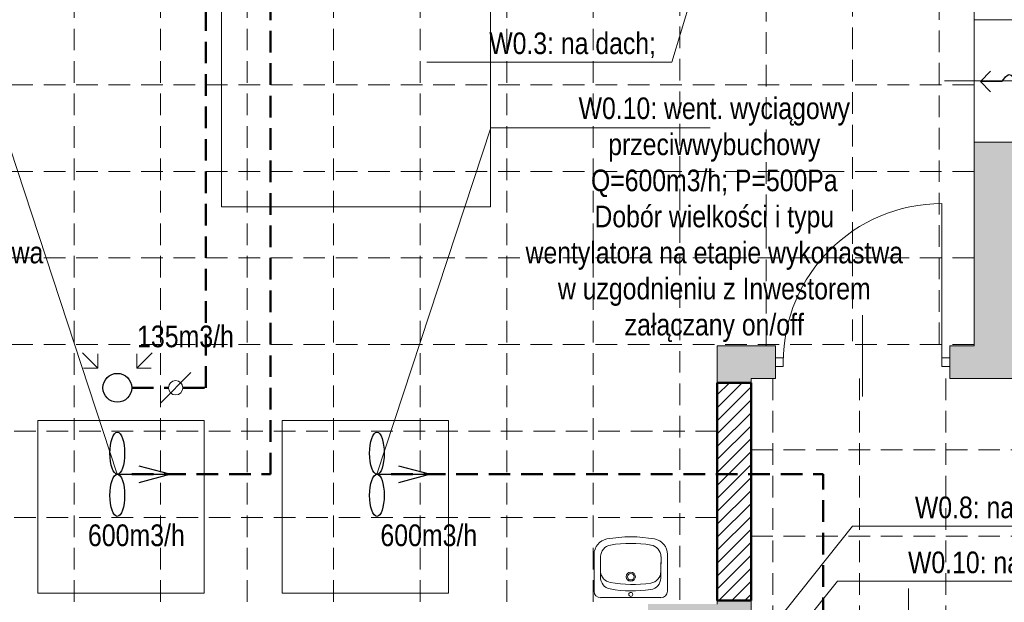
# Model space of a CAD drawing. Header units: millimetres. Extents: x -23540 to 53212, y -37964 to 41185.
# Tile 174 of 203: x 16251 to 16933, y -31473 to -31069. Entities that reach past the tile are written whole.
import ezdxf

# ---------------------------------------------------------------- set-up
doc = ezdxf.new("R2010")
doc.units = ezdxf.units.MM
doc.linetypes.add('DASHED', pattern=[0.75, 0.5, -0.25])
doc.linetypes.add('DASHEDX2', pattern=[1.5, 1, -0.5])
doc.layers.get('0').update_dxf_attribs({"lineweight": 18})
for name, color, linetype, lineweight in [('mm_went_opis', 7, 'Continuous', 15), ('mm_Wentylacja', 5, 'Continuous', 50), ('PG_PRZERYWANE_ŚREDNIE', 1, 'DASHEDX2', 18), ('PG_WIDOKOWE_CIENKIE', 1, 'Continuous', 18), ('PG_ŚCIANY_DZIAŁOWE', 3, 'Continuous', 18)]:
    doc.layers.add(name, color=color, linetype=linetype, lineweight=lineweight)
doc.styles.get("Standard").update_dxf_attribs({"font": 'arial.ttf'})

# ---------------------------------------------------------------- blocks, each defined once
blk = doc.blocks.new('podciecie')
at = {"layer": 'mm_Wentylacja', "color": 142, "lineweight": 30}
for p, q in [((23288, -37575.5), (23288, -37590.5)), ((23288, -37590.5), (23280.93, -37583.43)), ((23288, -37590.5), (23295.07, -37583.43))]:
    blk.add_line(p, q, dxfattribs=at)
blk.add_spline([(23288, -37575.5), (23283.25, -37570.75), (23295.25, -37558.75), (23284.25, -37547.75), (23295.75, -37536.25)], degree=3, dxfattribs=at)
blk = doc.blocks.new('A$C6458b610')
at = {"layer": 'mm_went_opis', "color": 40, "lineweight": 30, "true_color": 0xf8d731}
for points in [[(34.89, 20.29), (29.19, 41.54), (23.49, 20.29)], [(29.19, 5.09), (29.19, 41.54)]]:
    blk.add_lwpolyline(points, dxfattribs=at)
for centre in [(14.59, 5.09), (43.78, 5.09)]:
    blk.add_ellipse(centre, major_axis=(-14.59, 0), ratio=0.348878, dxfattribs=at)

msp = doc.modelspace()

# ---------------------------------------------------------------- hatches: boundary and pattern name
at = {"layer": 'PG_ŚCIANY_DZIAŁOWE', "true_color": 0x939598, "transparency": 33554610}
h = msp.add_hatch(color=252, dxfattribs=at)
h.dxf.hatch_style = 1
h.paths.add_polyline_path([(16774.61, -31317.46), (16774.61, -31294.96), (16734.36, -31294.96), (16734.36, -31320.46), (16757.86, -31320.46), (16757.86, -31317.46)])
h.paths.add_polyline_path([(16895.61, -31294.96), (16895.61, -31317.46), (17000.36, -31317.46), (17002.36, -31317.46), (17002.36, -31270.46), (16959.36, -31270.46), (16959.36, -31153.71), (16912.36, -31153.71), (16912.36, -31294.96)])
h = msp.add_hatch(color=252, dxfattribs=at)
h.dxf.hatch_style = 1
h.paths.add_polyline_path([(16686.36, -31518.96), (16756.86, -31518.96), (16756.86, -31494.46), (16816.36, -31494.46), (16816.36, -31479.46), (16757.86, -31479.46), (16757.86, -31471.46), (16734.36, -31471.46), (16734.36, -31473.96), (16686.36, -31473.96)])

# ---------------------------------------------------------------- linework, layer by layer
at = {"color": 251, "true_color": 0x636466}
for p, q in [((16912.36, -31294.96), (16912.36, -30482.46)), ((16959.36, -31068.71), (16912.36, -31068.71)), ((16959.36, -31153.71), (16912.36, -31153.71)), ((16774.61, -31294.96), (16734.36, -31294.96)), ((16734.36, -31294.96), (16734.36, -31320.46)), ((16774.61, -31317.46), (16774.61, -31294.96)), ((16774.61, -31314.21), (16774.61, -31298.21)), ((16912.36, -31294.96), (16895.61, -31294.96)), ((16895.61, -31317.46), (16895.61, -31294.96)), ((16895.61, -31314.21), (16895.61, -31298.21)), ((16780.11, -31303.21), (16774.61, -31303.21)), ((16774.61, -31303.21), (16774.61, -31309.21)), ((16780.11, -31309.21), (16780.11, -31303.21)), ((16895.61, -31303.21), (16890.11, -31303.21)), ((16890.11, -31303.21), (16890.11, -31309.21)), ((16895.61, -31309.21), (16895.61, -31303.21)), ((16774.61, -31309.21), (16780.11, -31309.21)), ((16890.11, -31309.21), (16895.61, -31309.21)), ((16757.86, -31320.46), (16734.36, -31320.46)), ((16757.86, -31317.46), (16757.86, -31320.46)), ((16774.61, -31317.46), (16757.86, -31317.46)), ((16912.36, -31317.46), (16895.61, -31317.46)), ((16912.36, -31317.46), (17000.36, -31317.46)), ((16734.36, -31471.46), (16734.36, -31473.96)), ((16757.86, -31471.46), (16734.36, -31471.46)), ((16757.86, -31471.46), (16757.86, -31479.46))]:
    msp.add_line(p, q, dxfattribs=at)
at = {"color": 251, "lineweight": 20, "true_color": 0x636466}
msp.add_line((16998.68, -31111.21), (16891.87, -31111.21), dxfattribs=at)
at = {"color": 251, "true_color": 0x636466, "extrusion": (0, 0, -1)}
for p, q in [((16890.11, -31306.21), (16890.11, -31196.21)), ((16835.11, -31273.62), (16835.11, -31330.11)), ((16866.86, -31519.56), (16866.86, -31463.07))]:
    msp.add_line(p, q, dxfattribs=at)
at = {"color": 251, "true_color": 0x636466}
msp.add_arc((16890.11, -31306.21), 110, 90, 180, dxfattribs=at)
at = {"layer": 'mm_went_opis'}
for p, q in [((16702.88, -31098.22), (16760.87, -30905.57)), ((16702.88, -31098.22), (16533.05, -31098.22)), ((16239.21, -31142.91), (16318.36, -31383.96)), ((16577.25, -31143.66), (16498.36, -31383.96)), ((16729.4, -31143.66), (16577.25, -31143.66)), ((16763.36, -31500.96), (16828.17, -31420.03)), ((16963.99, -31420.03), (16828.17, -31420.03)), ((16783.36, -31500.96), (16817.64, -31458.16)), ((16963.99, -31458.16), (16817.64, -31458.16))]:
    msp.add_line(p, q, dxfattribs=at)
at = {"layer": 'mm_Wentylacja', "color": 1, "linetype": 'DASHED', "lineweight": 50, "ltscale": 30}
for p, q in [((16379.8, -31323.96), (16379.8, -30663.96)), ((16424.61, -31383.96), (16424.61, -30887.46)), ((16328.36, -31323.96), (16353.83, -31323.96)), ((16363.83, -31323.96), (16379.8, -31323.96)), ((16328.36, -31383.96), (16424.61, -31383.96)), ((16508.36, -31383.96), (16807.76, -31383.96)), ((16807.76, -31506.96), (16807.76, -31383.96))]:
    msp.add_line(p, q, dxfattribs=at)
at = {"layer": 'mm_Wentylacja', "color": 142, "lineweight": 20}
for p, q in [((16294.21, -31299.82), (16304.82, -31310.43)), ((16342.5, -31299.82), (16331.89, -31310.43)), ((16304.82, -31310.43), (16304.82, -31300.43)), ((16331.89, -31310.43), (16331.89, -31300.43)), ((16304.82, -31310.43), (16294.82, -31310.43)), ((16331.89, -31310.43), (16341.89, -31310.43)), ((16348.22, -31334.57), (16369.43, -31313.36))]:
    msp.add_line(p, q, dxfattribs=at)
at = {"layer": 'mm_Wentylacja', "color": 1, "lineweight": 30}
msp.add_circle((16318.36, -31323.96), 10, dxfattribs=at)
at = {"layer": 'mm_Wentylacja', "color": 142, "lineweight": 20}
msp.add_circle((16358.83, -31323.96), 5, dxfattribs=at)
at = {"layer": 'PG_PRZERYWANE_ŚREDNIE', "color": 251, "lineweight": 15, "ltscale": 15, "true_color": 0x636466}
for p, q in [((16288.36, -30512.46), (16288.36, -31473.96)), ((16348.36, -30512.46), (16348.36, -31473.96)), ((16408.36, -30512.46), (16408.36, -31473.96)), ((16468.36, -30512.46), (16468.36, -31473.96)), ((16528.36, -30512.46), (16528.36, -31473.96)), ((16588.36, -30512.46), (16588.36, -31473.96)), ((16648.36, -30512.46), (16648.36, -31473.96)), ((16828.19, -31291.58), (16828.19, -30511.94)), ((16888.15, -31293.74), (16888.15, -30514.1)), ((16768.29, -31294.96), (16768.29, -30515.32)), ((16708.36, -30915.96), (16708.36, -31473.96)), ((16912.36, -31113.96), (16139.86, -31113.96)), ((16912.36, -31173.96), (16139.86, -31173.96)), ((16912.36, -31233.96), (16139.86, -31233.96)), ((16912.36, -31293.96), (16139.86, -31293.96)), ((16734.36, -31320.46), (16734.36, -31471.46)), ((16757.86, -31320.46), (16757.86, -31471.46)), ((16772.86, -31317.46), (16772.86, -31479.46)), ((16832.86, -31317.46), (16832.86, -31479.46)), ((16892.86, -31317.46), (16892.86, -31479.46)), ((16734.36, -31353.96), (16139.86, -31353.96)), ((16757.86, -31366.96), (17906.86, -31366.96)), ((16734.36, -31413.96), (16139.86, -31413.96)), ((16757.86, -31426.96), (17906.86, -31426.96))]:
    msp.add_line(p, q, dxfattribs=at)
at = {"layer": 'PG_WIDOKOWE_CIENKIE', "color": 251, "lineweight": 13, "true_color": 0x636466}
for p, q in [((16390.63, -31198.38), (16390.63, -30729.13)), ((16577.17, -30729.13), (16577.17, -31198.38)), ((16577.17, -31198.38), (16390.63, -31198.38)), ((16263.21, -31466.33), (16263.21, -31346.74)), ((16263.21, -31346.74), (16378.57, -31346.74)), ((16378.57, -31346.74), (16378.57, -31466.33)), ((16432.69, -31466.33), (16432.69, -31346.74)), ((16432.69, -31346.74), (16548.05, -31346.74)), ((16548.05, -31346.74), (16548.05, -31466.33)), ((16378.57, -31466.33), (16263.21, -31466.33)), ((16548.05, -31466.33), (16432.69, -31466.33))]:
    msp.add_line(p, q, dxfattribs=at)
at = {"layer": 'PG_WIDOKOWE_CIENKIE', "color": 251, "linetype": 'Continuous', "lineweight": 18, "true_color": 0x636466}
for p, q in [((16734.36, -31328.84), (16742.73, -31320.46)), ((16734.36, -31337.82), (16751.71, -31320.46)), ((16734.36, -31346.8), (16757.86, -31323.3)), ((16734.36, -31355.78), (16757.86, -31332.28)), ((16734.36, -31364.76), (16757.86, -31341.26)), ((16734.36, -31373.74), (16757.86, -31350.24)), ((16734.36, -31382.72), (16757.86, -31359.22)), ((16734.36, -31391.7), (16757.86, -31368.2)), ((16734.36, -31400.68), (16757.86, -31377.18)), ((16734.36, -31409.66), (16757.86, -31386.16)), ((16734.36, -31418.64), (16757.86, -31395.14)), ((16734.36, -31427.62), (16757.86, -31404.12)), ((16734.36, -31436.6), (16757.86, -31413.1)), ((16734.36, -31445.58), (16757.86, -31422.08)), ((16734.36, -31454.56), (16757.86, -31431.06)), ((16734.36, -31463.54), (16757.86, -31440.04)), ((16735.41, -31471.46), (16757.86, -31449.02)), ((16744.4, -31471.46), (16757.86, -31458)), ((16753.38, -31471.46), (16757.86, -31466.98))]:
    msp.add_line(p, q, dxfattribs=at)
at = {"layer": 'PG_WIDOKOWE_CIENKIE', "color": 251, "lineweight": 50, "true_color": 0x636466}
for p, q in [((16734.36, -31320.46), (16757.86, -31320.46)), ((16734.36, -31471.46), (16734.36, -31320.46)), ((16757.86, -31320.46), (16757.86, -31471.46)), ((16757.86, -31471.46), (16734.36, -31471.46))]:
    msp.add_line(p, q, dxfattribs=at)
at = {"layer": 'PG_WIDOKOWE_CIENKIE', "color": 251, "lineweight": 18, "true_color": 0x636466}
for p, q in [((16648.91, -31439.53), (16648.91, -31464.95)), ((16653.46, -31441.06), (16653.46, -31450.4)), ((16695.21, -31451.4), (16695.37, -31441.06)), ((16699.82, -31439.53), (16699.82, -31464.95)), ((16653.38, -31455.29), (16653.46, -31449.95)), ((16695.23, -31450.4), (16695.27, -31450.4)), ((16695.27, -31445.06), (16695.27, -31447.69)), ((16695.27, -31445.87), (16695.3, -31445.87)), ((16695.27, -31446.95), (16695.33, -31446.95)), ((16695.27, -31447.68), (16695.27, -31447.68)), ((16695.27, -31447.69), (16695.27, -31447.69)), ((16653.43, -31452.22), (16653.51, -31452.22)), ((16695.16, -31452.22), (16695.25, -31452.22)), ((16695.19, -31455.93), (16695.27, -31450.59)), ((16653.46, -31469.49), (16695.27, -31469.49))]:
    msp.add_line(p, q, dxfattribs=at)
for centre, radius in [((16674.37, -31454.95), 3.18), ((16674.37, -31454.95), 2.27), ((16674.37, -31467.22), 1.36)]:
    msp.add_circle(centre, radius, dxfattribs=at)
for centre, radius, start, end in [((16659.82, -31439.53), 10.91, 100.24035, 180), ((16674.37, -31520.03), 92.72, 79.75965, 100.24035), ((16688.91, -31439.53), 10.91, 0, 79.75965), ((16661.64, -31441.06), 8.18, 99.15413, 180), ((16674.37, -31520.03), 88.17, 80.84587, 99.15413), ((16687.09, -31441.06), 8.18, 0, 80.84587), ((16661.56, -31455.42), 8.18, 179.12527, 259.97114), ((16661.58, -31450.89), 8.18, 185.2076, 259.97114), ((16687.01, -31455.81), 8.18, 278.27941, 359.12527), ((16687.03, -31451.28), 8.18, 278.27941, 359.12527), ((16675.49, -31376.65), 88.17, 259.97114, 278.27941), ((16675.51, -31372.12), 88.17, 259.97114, 278.27941), ((16653.46, -31464.95), 4.55, 180, 270), ((16695.27, -31464.95), 4.55, 270, 0)]:
    msp.add_arc(centre, radius, start, end, dxfattribs=at)

# ---------------------------------------------------------------- block references
at = {"color": 252, "rotation": 270}
for p in [(16313.26, -31354.77), (16493.26, -31354.77)]:
    msp.add_blockref('A$C6458b610', p, dxfattribs=at)
at = {"layer": 'mm_Wentylacja', "color": 2, "lineweight": 30, "rotation": 270}
msp.add_blockref('podciecie', (54507.25, -7823.56), dxfattribs=at)

# ---------------------------------------------------------------- texts
at = {"layer": 'mm_went_opis', "attachment_point": 2}
for s, insert, char_height, width in [('{\\fArial Narrow|b0|i0|c238|p34;W0.3: na dach; }', (16634.05, -31077.58), 15, 195.5), ('{\\fArial Narrow|b0|i0|c238|p34;W0.9: went. wyciągowy\\Pprzeciwwybuchowy\\PQ=600m3/h; P=500Pa\\PDobór wielkości i typu \\Pwentylatora na etapie wykonastwa w uzgodnieniu z Inwestorem\\Pzałączany on/off}', (16136.23, -31122.65), 15, 274.9726), ('{\\fArial Narrow|b0|i0|c238|p34;W0.10: went. wyciągowy\\Pprzeciwwybuchowy\\PQ=600m3/h; P=500Pa\\PDobór wielkości i typu \\Pwentylatora na etapie wykonastwa w uzgodnieniu z Inwestorem\\Pzałączany on/off}', (16732.28, -31122.65), 15, 274.9726), ('{\\fArial Narrow|b0|i0|c238|p34;135m3/h}', (16365.64, -31280.79), 15.06, 104.667), ('{\\fArial Narrow|b0|i0|c238|p34;W0.8: na dach; }', (16929.17, -31399.4), 15, 195.5), ('{\\fArial Narrow|b0|i0|c238|p34;W0.10: na dach; }', (16929.17, -31437.52), 15, 195.5)]:
    msp.add_mtext(s, dxfattribs=dict(at, insert=insert, char_height=char_height, width=width))
at = {"layer": 'mm_went_opis', "color": 18, "true_color": 0x000000, "char_height": 15.06, "width": 104.667, "attachment_point": 2}
for insert in [(16331.59, -31418.72), (16534.35, -31418.72)]:
    msp.add_mtext('{\\fArial Narrow|b0|i0|c238|p34;600m3/h}', dxfattribs=dict(at, insert=insert))

doc.saveas('drawing.dxf')
